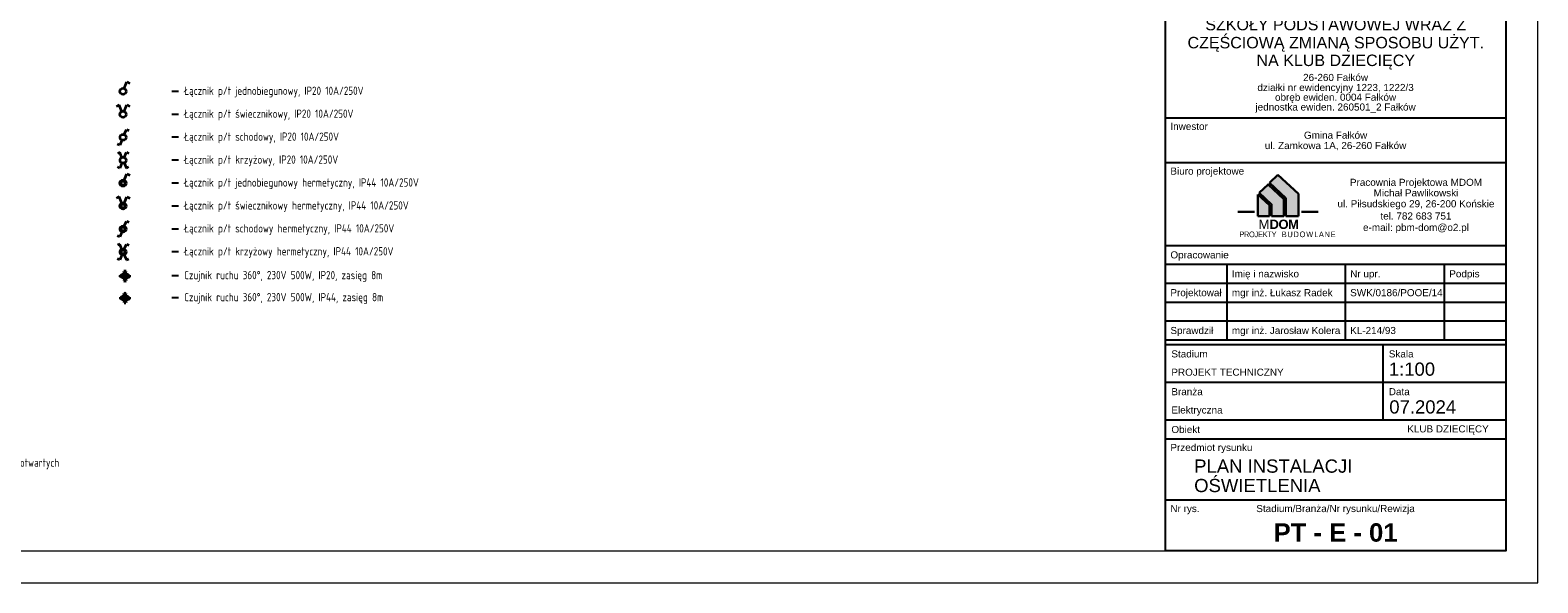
# Model space of a CAD drawing. Header units: millimetres. Extents: x -2994 to 13921, y -9859 to 2415.
# Tile 19 of 47: x 1634 to 4920, y -3244 to -2039. Entities that reach past the tile are written whole.
import ezdxf
from ezdxf.enums import TextEntityAlignment as Align

# ---------------------------------------------------------------- set-up
doc = ezdxf.new("R2010")
doc.units = ezdxf.units.MM
for name, color, linetype, lineweight in [('IE_OPISY_legenda', 7, 'Continuous', 25), ('IE_OPISY_ogólne', 7, 'Continuous', 30), ('IE_OŚW_łączniki', 1, 'Continuous', 35), ('IE_OŚW_łączniki_numeracja', 30, 'Continuous', 25)]:
    doc.layers.add(name, color=color, linetype=linetype, lineweight=lineweight)
doc.styles.add('ARIAL', font='arial.ttf')
doc.styles.add('ARIAL_BOLD', font='txt')
doc.styles.add('el', font='isocpeur.ttf', dxfattribs={"width": 0.8})
doc.styles.get("Standard").update_dxf_attribs({"font": 'arial.ttf'})

# ---------------------------------------------------------------- blocks, each defined once
blk = doc.blocks.new('A$C22CF7294')
at = {"layer": 'IE_OŚW_łączniki', "linetype": 'Continuous'}
for p, q in [((2.6, 6.3), (8.6, 20.7)), ((8.6, 20.7), (15, 17.4))]:
    blk.add_line(p, q, dxfattribs=at)
blk.add_circle((0, 0), 6.82, dxfattribs=at)
blk.add_circle((0, 0), 6.82, dxfattribs=at)
blk = doc.blocks.new('A$C149E72A3')
at = {"layer": 'IE_OŚW_łączniki', "linetype": 'Continuous'}
for p, q in [((-8.6, 20.7), (-15, 17.4)), ((-2.6, 6.3), (-8.6, 20.7)), ((2.6, 6.3), (8.6, 20.7)), ((8.6, 20.7), (15, 17.4))]:
    blk.add_line(p, q, dxfattribs=at)
blk.add_circle((0, 0), 6.82, dxfattribs=at)
blk.add_circle((0, 0), 6.82, dxfattribs=at)
blk = doc.blocks.new('A$C1EC84F1D')
at = {"layer": 'IE_OŚW_łączniki', "linetype": 'Continuous'}
for p, q in [((-8.6, 20.7), (-15, 17.4)), ((-2.6, 6.3), (-8.6, 20.7)), ((2.6, 6.1), (8.6, 20.5)), ((8.6, 20.5), (15.1, 17.2))]:
    blk.add_line(p, q, dxfattribs=at)
blk.add_circle((0, 0), 6.82, dxfattribs=at)
at = {"layer": 'IE_OŚW_łączniki', "linetype": 'Continuous', "lineweight": 25}
blk.add_circle((0, 0), 3.62, dxfattribs=at)
blk = doc.blocks.new('A$C0ABE3FA7')
at = {"layer": 'IE_OŚW_łączniki', "linetype": 'Continuous'}
for p, q in [((2.6, 6.3), (8.6, 20.7)), ((8.6, 20.7), (15, 17.4))]:
    blk.add_line(p, q, dxfattribs=at)
blk.add_circle((0, 0), 6.82, dxfattribs=at)
at = {"layer": 'IE_OŚW_łączniki', "linetype": 'Continuous', "lineweight": 25}
blk.add_circle((0, 0), 3.62, dxfattribs=at)
blk = doc.blocks.new('E_czujka ruchu_360 IP20')
at = {"layer": 'IE_OŚW_łączniki'}
for p, q in [((-2.8, 0.6), (-10.6, 2.2)), ((-0.6, 2.8), (-2.2, 10.6)), ((0.6, 2.8), (2.2, 10.6)), ((2.8, 0.6), (10.6, 2.2)), ((-2.8, -0.6), (-10.6, -2.2)), ((-0.6, -2.8), (-2.2, -10.6)), ((0.6, -2.8), (2.2, -10.6)), ((2.8, -0.6), (10.6, -2.2))]:
    blk.add_line(p, q, dxfattribs=at)
for radius in [6.73, 2.83, 2.83]:
    blk.add_circle((0, 0), radius, dxfattribs=at)
for start, end in [(168.239, 191.761), (78.239, 101.761), (348.239, 11.761), (258.239, 281.761)]:
    blk.add_arc((0, 0), 10.9, start, end, dxfattribs=at)
at = {"layer": 'IE_OŚW_łączniki_numeracja', "style": 'el', "width": 0.8}
blk.add_attdef('A', text='', height=15, dxfattribs=at).set_placement((12.7, 0), align=Align.MIDDLE_LEFT)
blk = doc.blocks.new('E_czujka ruchu_360 IP44')
at = {"layer": 'IE_OŚW_łączniki'}
h = blk.add_hatch(color=256, dxfattribs=at)
edge = h.paths.add_edge_path()
edge.add_arc((0, 0), 2.78, 0, 360)
h = blk.add_hatch(color=256, dxfattribs=at)
edge = h.paths.add_edge_path()
edge.add_arc((0, 0), 2.78, 0, 360)
for q in [(-10.4, 2.2), (-2.2, 10.4), (2.2, 10.4), (10.4, 2.2), (-10.4, -2.2), (-2.2, -10.4), (2.2, -10.4), (10.4, -2.2)]:
    blk.add_line((0, 0), q, dxfattribs=at)
for radius in [6.6, 2.78, 2.78]:
    blk.add_circle((0, 0), radius, dxfattribs=at)
for start, end in [(168.239, 191.761), (78.239, 101.761), (348.239, 11.761), (258.239, 281.761)]:
    blk.add_arc((0, 0), 10.6, start, end, dxfattribs=at)
at = {"layer": 'IE_OŚW_łączniki_numeracja', "style": 'el', "width": 0.8}
blk.add_attdef('A', text='', height=15, dxfattribs=at).set_placement((13.1, 0), align=Align.MIDDLE_LEFT)
blk = doc.blocks.new('E_łącznik _schodowy_IP20')
at = {"layer": 'IE_OŚW_łączniki', "linetype": 'Continuous'}
for p, q in [((2.5, 6), (7.2, 17.3)), ((7.2, 17.3), (12.4, 14.7)), ((-7.2, -17.3), (-12.4, -14.7)), ((-2.5, -6), (-7.2, -17.3))]:
    blk.add_line(p, q, dxfattribs=at)
blk.add_circle((0, 0), 6.47, dxfattribs=at)
blk.add_circle((0, 0), 6.47, dxfattribs=at)
at = {"layer": 'IE_OŚW_łączniki_numeracja', "style": 'el', "width": 0.8}
for tag, p in [('3.ŚRODEK', (3.2, 22.3)), ('2.PRAWO', (9.5, -4.8))]:
    blk.add_attdef(tag, p, '', height=15, dxfattribs=at)
blk.add_attdef('1.LEWO', text='', height=15, dxfattribs=at).set_placement((-9.5, -4.8), align=Align.RIGHT)
blk = doc.blocks.new('E_łącznik _krzyżowy_IP20')
at = {"layer": 'IE_OŚW_łączniki', "linetype": 'Continuous'}
for p, q in [((-7.2, 17.3), (-12.4, 14.7)), ((-2.5, 6), (-7.2, 17.3)), ((2.5, 6), (7.2, 17.3)), ((7.2, 17.3), (12.4, 14.7)), ((-7.2, -17.3), (-12.4, -14.7)), ((-2.5, -6), (-7.2, -17.3)), ((2.5, -6), (7.2, -17.3)), ((7.2, -17.3), (12.4, -14.7))]:
    blk.add_line(p, q, dxfattribs=at)
blk.add_circle((0, 0), 6.47, dxfattribs=at)
blk.add_circle((0, 0), 6.47, dxfattribs=at)
at = {"layer": 'IE_OŚW_łączniki_numeracja', "style": 'el', "width": 0.8}
for tag, p in [('3.ŚRODEK', (3.2, 22.3)), ('2.PRAWO', (9.5, -4.8))]:
    blk.add_attdef(tag, p, '', height=15, dxfattribs=at)
blk.add_attdef('1.LEWO', text='', height=15, dxfattribs=at).set_placement((-9.5, -4.8), align=Align.RIGHT)
blk = doc.blocks.new('E_łącznik _schodowy_IP44')
at = {"layer": 'IE_OŚW_łączniki', "linetype": 'Continuous'}
for p, q in [((2.5, 6), (7.2, 17.3)), ((7.2, 17.3), (12.4, 14.7)), ((-7.2, -17.3), (-12.4, -14.7)), ((-2.5, -6), (-7.2, -17.3))]:
    blk.add_line(p, q, dxfattribs=at)
blk.add_circle((0, 0), 6.47, dxfattribs=at)
blk.add_circle((0, 0), 6.47, dxfattribs=at)
at = {"layer": 'IE_OŚW_łączniki', "linetype": 'Continuous', "lineweight": 25}
blk.add_circle((0, 0), 3.61, dxfattribs=at)
at = {"layer": 'IE_OŚW_łączniki_numeracja', "style": 'el', "width": 0.8}
for tag, p in [('3.ŚRODEK', (3.2, 22.3)), ('2.PRAWO', (9.5, -4.8))]:
    blk.add_attdef(tag, p, '', height=15, dxfattribs=at)
blk.add_attdef('1.LEWO', text='', height=15, dxfattribs=at).set_placement((-9.5, -4.8), align=Align.RIGHT)
blk = doc.blocks.new('E_łącznik _krzyżowy_IP44')
at = {"layer": 'IE_OŚW_łączniki', "linetype": 'Continuous'}
for p, q in [((-7.2, 17.3), (-12.4, 14.7)), ((-2.5, 6), (-7.2, 17.3)), ((2.5, 6), (7.2, 17.3)), ((7.2, 17.3), (12.4, 14.7)), ((-7.2, -17.3), (-12.4, -14.7)), ((-2.5, -6), (-7.2, -17.3)), ((2.5, -6), (7.2, -17.3)), ((7.2, -17.3), (12.4, -14.7))]:
    blk.add_line(p, q, dxfattribs=at)
blk.add_circle((0, 0), 6.47, dxfattribs=at)
blk.add_circle((0, 0), 6.47, dxfattribs=at)
at = {"layer": 'IE_OŚW_łączniki', "linetype": 'Continuous', "lineweight": 25}
blk.add_circle((0, 0), 3.61, dxfattribs=at)
at = {"layer": 'IE_OŚW_łączniki_numeracja', "style": 'el', "width": 0.8}
for tag, p in [('3.ŚRODEK', (3.2, 22.3)), ('2.PRAWO', (9.5, -4.8))]:
    blk.add_attdef(tag, p, '', height=15, dxfattribs=at)
blk.add_attdef('1.LEWO', text='', height=15, dxfattribs=at).set_placement((-9.5, -4.8), align=Align.RIGHT)
blk = doc.blocks.new('A$C1B987AE8')
h = blk.add_hatch(color=253)
h.dxf.hatch_style = 1
h.paths.add_polyline_path([(-4837, 7669), (-5180, 7988), (-5372, 7804), (-5102, 7553), (-5102, 7296), (-4837, 7296)])
h = blk.add_hatch(color=252)
h.dxf.hatch_style = 1
h.paths.add_polyline_path([(-4514, 7779), (-4963, 8196), (-5147, 8020), (-4791, 7689), (-4791, 7296), (-4514, 7296)])
h = blk.add_hatch(color=254)
h.dxf.hatch_style = 1
h.paths.add_polyline_path([(-5148, 7533), (-5403, 7770), (-5403, 7296), (-5148, 7296)])
for p, q in [((-5147, 8020), (-4963, 8196)), ((-4791, 7689), (-5147, 8020)), ((-4514, 7779), (-4963, 8196)), ((-5403, 7770), (-5148, 7533)), ((-5403, 7296), (-5403, 7770)), ((-4791, 7296), (-4791, 7689)), ((-4514, 7296), (-4514, 7779)), ((-4514, 7296), (-4791, 7296))]:
    blk.add_line(p, q)
for points in [[(-5102, 7296), (-4837, 7296), (-4837, 7669), (-5180, 7988), (-5372, 7804)], [(-5102, 7296), (-5102, 7553), (-5372, 7804)], [(-5841, 7388), (-5472, 7388)], [(-5403, 7296), (-5148, 7296)], [(-5148, 7296), (-5148, 7533)], [(-4084, 7388), (-4453, 7388)]]:
    blk.add_lwpolyline(points)
at = {"layer": 'IE_OPISY_legenda'}
for p, q in [((-7416, 9440), (0, 9440)), ((-7416, 8465), (0, 8465)), ((-7416, 6659), (0, 6659)), ((-7416, 6247), (0, 6247)), ((-6077, 6247), (-6077, 4599)), ((-3498, 6247), (-3498, 4599)), ((-1339, 6247), (-1339, 4599)), ((-7416, 5835), (0, 5835)), ((-7416, 5423), (0, 5423)), ((-7416, 5011), (0, 5011)), ((-7416, 4599), (0, 4599)), ((-7416, 4499), (0, 4499)), ((-7313, 4599), (-103, 4599)), ((-2678, 4499), (-2678, 2851)), ((-7416, 3675), (0, 3675)), ((-2678, 3675), (-515, 3675)), ((-7416, 2851), (0, 2851)), ((-7416, 2439), (0, 2439)), ((-7416, 1107), (0, 1107))]:
    blk.add_line(p, q, dxfattribs=at)
at = {"layer": 'IE_OPISY_legenda', "ltscale": 0.5}
blk.add_lwpolyline([(-7416, 0), (-7416, 12401), (0, 12401), (0, 0)], close=True, dxfattribs=at)
blk.add_lwpolyline([(-7416, 0), (-7416, 12401), (0, 12401), (0, 0)], close=True, dxfattribs=at)
at = {"attachment_point": 1}
for s, width, insert, char_height in [('\\pt611.81762;{\\fArial Narrow|b0|i0|c238|p34;\\T0.95;PROJEKTY\\T0.75;  \\T1; \\T1.15;BUDOWLANE}', 2398.14, (-5805, 6960), 122.36), ('\\pt1019.69604;M{\\fArial|b1|i0|c238|p34;\\T0.95;DOM}', 177.99, (-5386, 7220), 203.94)]:
    blk.add_mtext_dynamic_manual_height_columns(s, width=width, gutter_width=12.5, heights=[0], dxfattribs=dict(at, insert=insert, char_height=char_height))
at = {"layer": 'IE_OPISY_legenda', "style": 'ARIAL'}
for s, height, p in [('Inwestycja', 154.5, (-7309, 12178)), ('Inwestor', 154.5, (-7307, 9176)), ('Biuro projektowe', 154.5, (-7307, 8201)), ('Opracowanie', 154.5, (-7307, 6374)), ('Imię i nazwisko', 154.5, (-5968, 5962)), ('Nr upr.', 154.5, (-3389, 5962)), ('Podpis', 154.5, (-1230, 5962)), ('Projektował', 154.5, (-7307, 5550)), ('mgr inż. Łukasz Radek', 154.5, (-5968, 5550)), ('SWK/0186/POOE/14', 154.5, (-3389, 5550)), ('Sprawdził', 154.5, (-7307, 4726)), ('mgr inż. Jarosław Kolera', 154.5, (-5968, 4726)), ('KL-214/93', 154.5, (-3389, 4726)), ('Stadium', 154.5, (-7286, 4215)), ('Skala', 154.5, (-2548, 4215)), ('PROJEKT TECHNICZNY', 154.5, (-7286, 3816)), ('1:100', 288.4, (-2548, 3816)), ('Branża', 154.5, (-7286, 3391)), ('Data', 154.5, (-2548, 3391)), ('07.2024', 288.4, (-2537, 2992)), ('Elektryczna', 154.5, (-7286, 2992)), ('Obiekt', 154.5, (-7286, 2567)), ('Przedmiot rysunku', 154.5, (-7307, 2175)), ('Nr rys.', 154.5, (-7307, 843))]:
    blk.add_text(s, height=height, dxfattribs=at).set_placement(p)
for s, height, p in [('ROZBUDOWA, PRZEBUDOWA BUDYNKU', 250, (-3704, 11743)), ('SZKOŁY PODSTAWOWEJ WRAZ Z', 250, (-3704, 11348)), ('CZĘŚCIOWĄ ZMIANĄ SPOSOBU UŻYT.', 250, (-3704, 10954)), ('NA KLUB DZIECIĘCY', 250, (-3704, 10568)), ('działki nr ewidencyjny 1223, 1222/3', 154.5, (-3708, 10024)), ('26-260 Fałków', 154.5, (-3708, 10243)), ('obręb ewiden. 0004 Fałków', 154.5, (-3708, 9811)), ('jednostka ewiden. 260501_2 Fałków', 154.5, (-3708, 9598)), ('ul. Zamkowa 1A, 26-260 Fałków', 154.5, (-3708, 8758)), ('Gmina Fałków', 154.5, (-3708, 8984)), ('Pracownia Projektowa MDOM', 154.5, (-1956, 7956)), ('Michał Pawlikowski', 154.5, (-1956, 7726)), ('ul. Piłsudskiego 29, 26-200 Końskie', 154.5, (-1956, 7489)), ('tel. 782 683 751', 154.5, (-1956, 7222)), ('e-mail: pbm-dom@o2.pl', 154.5, (-1956, 6973)), ('Stadium/Branża/Nr rysunku/Rewizja', 154.5, (-3708, 843))]:
    blk.add_text(s, height=height, dxfattribs=at).set_placement(p, align=Align.CENTER)
blk.add_text('KLUB DZIECIĘCY', height=154.5, dxfattribs=at).set_placement((-371, 2580), align=Align.RIGHT)

msp = doc.modelspace()

# ---------------------------------------------------------------- linework, layer by layer
at = {"layer": 'IE_OPISY_ogólne', "lineweight": 25}
for p, q in [((1957.719, -2172.991), (1942.904, -2172.991)), ((1957.719, -2222.991), (1942.904, -2222.991)), ((1957.719, -2272.991), (1942.904, -2272.991)), ((1957.719, -2322.991), (1942.904, -2322.991)), ((1957.719, -2372.991), (1942.904, -2372.991)), ((1957.719, -2422.991), (1942.904, -2422.991)), ((1957.719, -2472.991), (1942.904, -2472.991)), ((1957.719, -2522.991), (1942.904, -2522.991)), ((1957.719, -2574.924), (1942.904, -2574.924)), ((1957.719, -2622.991), (1942.904, -2622.991))]:
    msp.add_line(p, q, dxfattribs=at)
at = {"layer": 'IE_OPISY_ogólne', "lineweight": 15}
for points in [[(-1020.273, -274.445), (-1020.273, -3244.445), (4919.727, -3244.445), (4919.727, -274.445)], [(-860.273, -344.445), (-860.273, -3174.445), (4849.727, -3174.445), (4849.727, -344.445)]]:
    msp.add_lwpolyline(points, close=True, dxfattribs=at)

# ---------------------------------------------------------------- block references
at = {"layer": 'IE_OPISY_ogólne', "lineweight": 15, "xscale": 0.1, "yscale": 0.1, "zscale": 0.1}
msp.add_blockref('A$C1B987AE8', (4849.727, -3174.445), dxfattribs=at)
at = {"layer": 'IE_OŚW_łączniki'}
for name, p in [('A$C22CF7294', (1836.569, -2172.991)), ('A$C149E72A3', (1836.569, -2222.991)), ('E_łącznik _schodowy_IP20', (1836.569, -2272.991)), ('E_łącznik _krzyżowy_IP20', (1836.569, -2322.991)), ('A$C22CF7294', (1836.569, -2372.991)), ('A$C0ABE3FA7', (1836.569, -2372.991)), ('A$C1EC84F1D', (1836.569, -2422.991)), ('E_łącznik _schodowy_IP44', (1836.569, -2472.991)), ('E_łącznik _krzyżowy_IP44', (1836.569, -2522.991)), ('E_czujka ruchu_360 IP20', (1840.832, -2575.498)), ('E_czujka ruchu_360 IP44', (1840.832, -2623.564))]:
    msp.add_blockref(name, p, dxfattribs=at)

# ---------------------------------------------------------------- texts
at = {"layer": 'IE_OPISY_legenda', "style": 'ARIAL'}
for s, p in [('PLAN INSTALACJI ', (4170.816, -3004.299)), ('OŚWIETLENIA', (4170.816, -3046.605))]:
    msp.add_text(s, height=28.83989, dxfattribs=at).set_placement(p)
at = {"layer": 'IE_OPISY_legenda', "style": 'ARIAL_BOLD'}
msp.add_text('PT - E - 01', height=40, dxfattribs=at).set_placement((4478.928, -3154.592), align=Align.CENTER)
at = {"layer": 'IE_OPISY_ogólne', "lineweight": 25, "style": 'el', "width": 0.8}
for s, p in [('Łącznik p/t jednobiegunowy, IP20 10A/250V', (1969.892, -2180.498)), ('Łącznik p/t świecznikowy, IP20 10A/250V', (1969.892, -2230.498)), ('Łącznik p/t schodowy, IP20 10A/250V', (1969.892, -2280.498)), ('Łącznik p/t krzyżowy, IP20 10A/250V', (1969.892, -2330.498)), ('Łącznik p/t jednobiegunowy hermetyczny, IP44 10A/250V', (1969.892, -2380.498)), ('Łącznik p/t świecznikowy hermetyczny, IP44 10A/250V', (1969.892, -2430.498)), ('Łącznik p/t schodowy hermetyczny, IP44 10A/250V', (1969.892, -2480.498)), ('Łącznik p/t krzyżowy hermetyczny, IP44 10A/250V', (1969.892, -2530.498)), ('Czujnik ruchu 360%%D, 230V 500W, IP20, zasięg 8m', (1969.892, -2582.431)), ('Czujnik ruchu 360%%D, 230V 500W, IP44, zasięg 8m', (1969.892, -2630.498)), ('Oprawa awaryjna 1W 1h AT, IP44, optyka szeroka do przestrzeni otwartych', (1015.434, -2991.372))]:
    msp.add_text(s, height=18, dxfattribs=at).set_placement(p)

doc.saveas('drawing.dxf')
